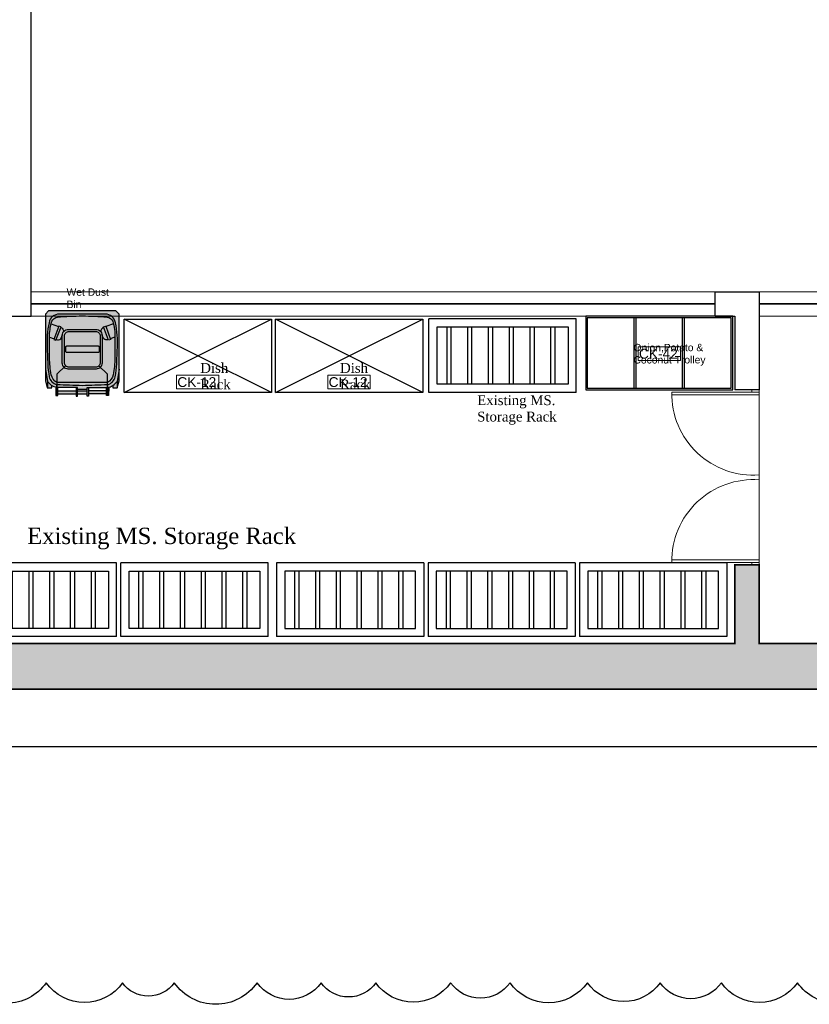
# Model space of a CAD drawing. Header units: millimetres. Extents: x 2985995 to 3127507, y -509231 to -458405.
# Tile 24 of 100: x 3025379 to 3030205, y -495804 to -489786. Entities that reach past the tile are written whole.
import ezdxf

# ---------------------------------------------------------------- set-up
doc = ezdxf.new("R2010")
doc.units = ezdxf.units.MM
doc.header["$LTSCALE"] = 1000
doc.header["$MEASUREMENT"] = 0
doc.layers.get('0').update_dxf_attribs({"linetype": 'CONTINUOUS'})
for name, color, linetype, lineweight in [('A-Door', 14, 'CONTINUOUS', 15), ('A-Glazing', 151, 'CONTINUOUS', 5), ('A-Wall Elevation', 7, 'CONTINUOUS', 15), ('A-Wall Hatch', 252, 'CONTINUOUS', 5), ('Equip No.', 1, 'CONTINUOUS', 15), ('WALL', 1, 'CONTINUOUS', 5)]:
    doc.layers.add(name, color=color, linetype=linetype, lineweight=lineweight)
for name, color, linetype in [('A-Wall Full', 201, 'CONTINUOUS'), ('Equipment', 5, 'CONTINUOUS'), ('Equipment Name', 7, 'CONTINUOUS')]:
    doc.layers.add(name, color=color, linetype=linetype)
doc.styles.add('Arial', font='arial.ttf')
doc.styles.get("Standard").update_dxf_attribs({"font": 'arial.ttf'})
doc.styles.add('style12', font='BOOKOSI.TTF')

# ---------------------------------------------------------------- blocks, each defined once
blk = doc.blocks.new('DOOR-900')
for p, q in [((25, 0), (25, 900)), ((51, 0), (51, 900)), ((25, 77), (0, 77)), ((0, 0), (900, 0)), ((25, 0), (25, 77))]:
    blk.add_line(p, q)
blk.add_arc((38, 61), 839, 355.8124, 90.9144)
blk = doc.blocks.new('A$C2929966e')
at = {"layer": 'Equipment', "color": 4}
for p, q in [((-900, -450), (-900, 0)), ((0, 0), (-900, 0)), ((0, -450), (0, 0)), ((-850, -50), (-50, -50)), ((-850, -400), (-850, -50)), ((-789.7, -400, 0), (-789.7, -50, 0)), ((-764.3, -400, 0), (-764.3, -50, 0)), ((-662.6, -400, 0), (-662.6, -50, 0)), ((-637.2, -400, 0), (-637.2, -50, 0)), ((-535.5, -400, 0), (-535.5, -50, 0)), ((-510.1, -400, 0), (-510.1, -50, 0)), ((-408.5, -400, 0), (-408.5, -50, 0)), ((-383, -400, 0), (-383, -50, 0)), ((-281.4, -400, 0), (-281.4, -50, 0)), ((-256, -400, 0), (-256, -50, 0)), ((-154.3, -400, 0), (-154.3, -50, 0)), ((-128.9, -400, 0), (-128.9, -50, 0)), ((-50, -50), (-50, -400)), ((-50, -400), (-850, -400)), ((0, -450), (-900, -450))]:
    blk.add_line(p, q, dxfattribs=at)
blk = doc.blocks.new('A$C715F2B5A')
at = {"layer": 'Equipment'}
for points in [[(891.1, 450), (-8.9, 450), (-8.9, 0), (891.1, 0)], [(881.1, 440), (1.1, 440), (1.1, 10), (881.1, 10)], [(1.1, 10), (288.9, 10), (288.9, 440), (1.1, 440)], [(298.9, 10), (584.6, 10), (584.6, 440), (298.9, 440)], [(594.6, 10), (881.1, 10), (881.1, 440), (594.6, 440)]]:
    blk.add_lwpolyline(points, close=True, dxfattribs=at)
blk = doc.blocks.new('Garbage bin_green_top_dwgmodels.com')
at = {"layer": 'Equipment', "true_color": 0x5aaf55}
h = blk.add_hatch(color=85, dxfattribs=at)
h.dxf.hatch_style = 1
h.paths.add_polyline_path([(239.9, 457.7), (228.9, 502.2), (198.8, 502.2), (198.9, 487.4, 0.065352), (172.7, 499.3), (172.3, 553.5), (165.8, 553.5), (159.3, 553.5), (159.3, 542.6), (40.1, 542.6), (40.1, 556.4), (32, 556.4), (32, 542.6), (0, 542.6), (-32, 542.6), (-32, 556.4), (-40.1, 556.4), (-40.1, 542.6), (-159.3, 542.6), (-159.3, 553.5), (-165.8, 553.5), (-172.3, 553.5), (-172.7, 499.3, 0.065352), (-198.9, 487.4), (-198.8, 502.2), (-228.9, 502.2), (-239.9, 457.7), (-240.1, 23.1), (-220, 0), (0, 0), (220, 0), (240.1, 23.1)])
h.paths.add_polyline_path([(-159.3, 501.2), (-159.3, 523.2), (-40.1, 523.2), (-40.1, 501.2)], flags=16)
h.paths.add_polyline_path([(-32, 511.2), (-32, 523.2), (0, 523.2), (32, 523.2), (32, 511.2), (0, 511.2)], flags=16)
h.paths.add_polyline_path([(40.1, 501.2), (40.1, 523.2), (159.3, 523.2), (159.3, 501.2)], flags=16)
at = {"layer": 'Equipment', "color": 0}
for points in [[(-172.7, 499.3), (-172.3, 553.5), (-165.8, 553.5), (-159.3, 553.5), (-159.3, 501.2)], [(-159.3, 542.6), (-40.1, 542.6)], [(-159.3, 523.2), (-40.1, 523.2)], [(32, 542.6), (0, 542.6), (-32, 542.6)], [(32, 523.2), (0, 523.2), (-32, 523.2)], [(159.3, 542.6), (40.1, 542.6)], [(159.3, 523.2), (40.1, 523.2)], [(172.7, 499.3), (172.3, 553.5), (165.8, 553.5), (159.3, 553.5), (159.3, 501.2)], [(-198.9, 487.4), (-198.8, 502.2), (-228.9, 502.2), (-239.9, 457.7), (-240.1, 23.1), (-220, 0), (0, 0), (220, 0), (240.1, 23.1), (239.9, 457.7), (228.9, 502.2), (198.8, 502.2), (198.9, 487.4)], [(-239.9, 382.1), (-227.3, 462), (-227.3, 502.2)], [(32, 511.2), (0, 511.2), (-32, 511.2)], [(239.9, 382.1), (227.3, 462), (227.3, 502.2)], [(-185.6, 187.7), (-171.6, 192.8), (-138.2, 105.6), (-153.1, 99.9), (-185.1, 187.9)], [(185.6, 187.7), (171.6, 192.8), (138.2, 105.6), (153.1, 99.9), (185.1, 187.9)], [(-213.1, 171.3), (-183.1, 182.5)], [(213.1, 171.3), (183.1, 182.5)], [(-203.5, 84.7), (-154.5, 103.7)], [(203.5, 84.7), (154.5, 103.7)]]:
    blk.add_lwpolyline(points, dxfattribs=at)
for points in [[(109, 358.9), (165.8, 414.4), (165.8, 553.5), (165.8, 480.8, 0.002183), (0, 486.7, 0.002183), (-165.8, 480.8), (-165.8, 553.5), (-165.8, 414.4), (-109, 358.9)], [(-165.8, 480.8, 0.297961), (-215.2, 430.6, 0.042051), (-225, 345.8, -0.003698), (-229, 241.3, 0.060574), (-216.7, 78.6, 0.367426), (-149.6, 21.6), (0, 21.6), (149.6, 21.6, 0.367426), (216.7, 78.6, 0.060574), (229, 241.3, -0.003698), (225, 345.8, 0.042051), (215.2, 430.6, 0.297961), (165.8, 480.8)], [(-40.1, 501.2), (-159.3, 501.2), (-165.8, 501.2, 0.169802), (-227.3, 462)], [(40.1, 501.2), (159.3, 501.2), (165.8, 501.2, -0.169802), (227.3, 462)], [(-169.6, 187.5, -0.269888), (-140.2, 182.4), (-128.8, 156.1)], [(-139.6, 109.4), (-139.2, 109.6, 0.32068), (-121.3, 136.8)], [(139.6, 109.4), (139.2, 109.6, -0.32068), (121.3, 136.8)], [(169.6, 187.5, 0.269888), (140.2, 182.4), (128.8, 156.1)]]:
    blk.add_lwpolyline(points, format="xyb", dxfattribs=at)
for points in [[(-40.1, 556.4), (-32, 556.4), (-32, 501.2), (-40.1, 501.2)], [(40.1, 556.4), (32, 556.4), (32, 501.2), (40.1, 501.2)]]:
    blk.add_lwpolyline(points, close=True, dxfattribs=at)
for points in [[(0, 467.6), (165.8, 467.6, -0.218041), (202.1, 417.6, -0.049803), (213.1, 307.8), (213.1, 175.2, -0.075378), (199.3, 68.9, -0.243539), (161.6, 41, -0.021943), (0, 34, -0.021943), (-161.6, 41, -0.243539), (-199.3, 68.9, -0.075378), (-213.1, 175.2), (-213.1, 307.8, -0.049803), (-202.1, 417.6, -0.218041), (-165.8, 467.6)], [(-90.5, 380.1), (91.4, 380.1, -0.414214), (129.9, 341.6), (129.9, 159.8, -0.414214), (91.4, 121.3), (-90.5, 121.3, -0.414214), (-129, 159.8), (-129, 341.6, -0.414214)], [(-87.2, 368.1), (85, 368.1, -0.414214), (115.5, 337.5), (115.5, 165.4, -0.414214), (85, 134.9), (-87.2, 134.9, -0.414214), (-117.7, 165.4), (-117.7, 337.5, -0.414214)], [(-104, 272.5), (100.8, 272.5, -0.414214), (106.9, 266.4), (106.9, 236, -0.414214), (100.8, 229.9), (-104, 229.9, -0.414214), (-110.1, 236), (-110.1, 266.4, -0.414214)]]:
    blk.add_lwpolyline(points, format="xyb", close=True, dxfattribs=at)

msp = doc.modelspace()

# ---------------------------------------------------------------- hatches: boundary and pattern name
at = {"layer": 'A-Wall Hatch'}
h = msp.add_hatch(color=256, dxfattribs=at)
h.dxf.hatch_style = 1
h.paths.add_polyline_path([(3015650.80814, -493598.16588), (3015650.80814, -493348.16588), (3015500.80814, -493348.16588), (3015500.80814, -493598.16588), (3016159.29246, -493598.16588), (3015056.1486, -493598.16588), (3015056.1486, -493878.16588), (3042399.29246, -493878.16588), (3042399.29246, -493118.16588), (3042119.29246, -493118.16588), (3042119.29246, -493598.16588), (3038239.29246, -493598.16588), (3038239.29246, -493118.16588), (3038089.29246, -493118.16588), (3038089.29246, -493598.16588), (3029899.29246, -493598.16588), (3029899.29246, -493118.16588), (3029749.29246, -493118.16588), (3029749.29246, -493598.16588)])

# ---------------------------------------------------------------- linework, layer by layer
at = {"layer": 'A-Glazing', "const_width": 10, "elevation": 0}
for points in [[(3025449.29246, -491523.16588), (3029629.29246, -491523.16588)], [(3029899.29246, -491523.16588), (3034089.29246, -491523.16588)]]:
    msp.add_lwpolyline(points, dxfattribs=at)
at = {"layer": 'A-Wall Elevation', "elevation": 0}
for points in [[(3025449.29246, -491448.16588), (3029629.29246, -491448.16588)], [(3029899.29246, -491448.16588), (3034089.29246, -491448.16588)], [(3025449.29246, -491598.16588), (3029629.29246, -491598.16588)], [(3029899.29246, -491598.16588), (3034089.29246, -491598.16588)]]:
    msp.add_lwpolyline(points, dxfattribs=at)
at = {"layer": 'A-Wall Full'}
for p, q in [((3025449.29246, -491598.16588, 0), (3025449.29246, -483868.16588, 0)), ((3029629.29246, -491448.16588, 0), (3029899.29246, -491448.16588, 0)), ((3029629.29246, -491598.16588, 0), (3029629.29246, -491448.16588, 0)), ((3029899.29246, -491448.16588, 0), (3029899.29246, -492048.16588, 0)), ((3025169.29246, -491598.16588, 0), (3025449.29246, -491598.16588, 0)), ((3029629.29246, -491598.16588, 0), (3029749.29246, -491598.16588, 0)), ((3029749.29246, -491598.16588, 0), (3029749.29246, -492048.16588, 0)), ((3029899.29246, -492048.16588, 0), (3029749.29246, -492048.16588, 0)), ((3029749.29246, -493118.16588, 0), (3029749.29246, -493598.16588, 0)), ((3029899.29246, -493118.16588, 0), (3029749.29246, -493118.16588, 0)), ((3029899.29246, -493118.16588, 0), (3029899.29246, -493598.16588, 0)), ((3029749.29246, -493598.16588, 0), (3015650.80814, -493598.16588, 0)), ((3038089.29246, -493598.16588, 0), (3029899.29246, -493598.16588, 0)), ((3042399.29246, -493878.16588, 0), (3015056.1486, -493878.16588, 0))]:
    msp.add_line(p, q, dxfattribs=at)
at = {"layer": 'Equip No.', "elevation": 0}
msp.add_lwpolyline([(3029158.62606, -491785.08195), (3029418.39458, -491785.08195), (3029418.39458, -491868.50446), (3029158.62606, -491868.50446)], close=True, dxfattribs=at)
at = {"layer": 'Equip No.'}
for points in [[(3026337.02809, -491958.56075), (3026596.79662, -491958.56075), (3026596.79662, -492041.98327), (3026337.02809, -492041.98327)], [(3027262.02809, -491958.56075), (3027521.79662, -491958.56075), (3027521.79662, -492041.98327), (3027262.02809, -492041.98327)]]:
    msp.add_lwpolyline(points, close=True, dxfattribs=at)
at = {"layer": 'Equipment'}
for p, q in [((3026016.91236, -492065.1397), (3026916.91236, -491615.1397)), ((3026916.91236, -492065.1397), (3026016.91236, -491615.1397)), ((3026941.91236, -492065.1397), (3027841.91236, -491615.1397)), ((3027841.91236, -492065.1397), (3026941.91236, -491615.1397))]:
    msp.add_line(p, q, dxfattribs=at)
for points in [[(2989383.63744, -483288.69012), (3044663.22424, -483288.69012), (3044663.22424, -494230.49278), (2989383.63744, -494230.49278)], [(3026016.91236, -491615.1397), (3026916.91236, -491615.1397), (3026916.91236, -492065.1397), (3026016.91236, -492065.1397)], [(3026941.91236, -491615.1397), (3027841.91236, -491615.1397), (3027841.91236, -492065.1397), (3026941.91236, -492065.1397)]]:
    msp.add_lwpolyline(points, close=True, dxfattribs=at)
msp.add_lwpolyline([(3030616.09265, -495671.87126, -0.52056705), (3030132.72829, -495671.87126, -0.52056705), (3029668.30982, -495671.87126, -0.52056705), (3029292.84263, -495671.87126, -0.52056705), (3028848.73728, -495671.87126, -0.52056705), (3028375.92012, -495671.87126, -0.52056705), (3028013.02656, -495671.87126, -0.52056705), (3027555.87556, -495671.87126, -0.52056705), (3027220.94509, -495671.87126, -0.52056705), (3026829.75477, -495671.87126, -0.52056705), (3026323.17193, -495671.87126, -0.52056705), (3026007.56171, -495671.87126, -0.52056705), (3025541.07612, -495671.87126, -0.52056705), (3025058.67208, -495671.87126, -0.52056705)], format="xyb", dxfattribs=at)
at = {"layer": 'WALL', "const_width": 10, "elevation": 0}
msp.add_lwpolyline([(3015056.1486, -493598.16588), (3015056.1486, -493878.16588), (3042399.29246, -493878.16588), (3042399.29246, -493118.16588), (3042131.79246, -493103.30476), (3042131.79246, -493598.16588), (3029899.29246, -493598.16588), (3029899.29246, -493118.16588), (3029749.29246, -493118.16588), (3029749.29246, -493598.16588), (3015650.80814, -493598.16588), (3015650.80814, -493348.16588), (3015500.80814, -493348.16588), (3015500.80814, -493598.16588), (3015056.1486, -493598.16588)], dxfattribs=at)

# ---------------------------------------------------------------- block references
at = {"layer": 'A-Door'}
for p, xscale, yscale, zscale, rotation in [((3029899.29246, -492048.16588, 0), -0.5944444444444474, 0.5944444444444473, 0.5944444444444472, 90.00000000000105), ((3029899.29246, -493118.16588, 0), 0.5944444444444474, 0.5944444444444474, 0.5944444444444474, 90.0000000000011)]:
    msp.add_blockref('DOOR-900', p, dxfattribs=dict(at, xscale=xscale, yscale=yscale, zscale=zscale, rotation=rotation))
at = {"layer": 'Equipment', "xscale": 0.9369414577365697, "yscale": 0.9369414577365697, "zscale": 0.9369414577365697, "rotation": 180}
msp.add_blockref('Garbage bin_green_top_dwgmodels.com', (3025760.92375, -491564.6767, 0), dxfattribs=at)
at = {"layer": 'Equipment'}
for p in [(3028780.5697, -491613.37287, 0), (3026897.49965, -493105.97395)]:
    msp.add_blockref('A$C2929966e', p, dxfattribs=at)
at = {"layer": 'Equipment', "rotation": 180}
msp.add_blockref('A$C715F2B5A', (3029729.56885, -491598.16588, 0), dxfattribs=at)
at = {"layer": 'Equipment', "color": 4}
msp.add_blockref('A$C2929966e', (3025971.34661, -493105.97395, 0), dxfattribs=at)
at = {"layer": 'Equipment', "xscale": -1, "rotation": 180}
for p in [(3027848.56506, -493555.97395), (3028774.7181, -493555.97395, 0), (3029700.87114, -493555.97395, 0)]:
    msp.add_blockref('A$C2929966e', p, dxfattribs=at)

# ---------------------------------------------------------------- texts
at = {"layer": 'Equip No.', "color": 7, "char_height": 60, "attachment_point": 1, "style": 'Arial'}
for s, insert in [('\\pxqc;CK-42', (3028912.87726, -491797.24322, 1117.38829)), ('\\pxqc;CK-12', (3026091.2793, -491970.72202, 1117.38829)), ('\\pxqc;CK-12', (3027016.2793, -491970.72202, 1117.38829))]:
    msp.add_mtext_dynamic_manual_height_columns(s, width=739.3571968, gutter_width=15, heights=[46.53479], dxfattribs=dict(at, insert=insert))
at = {"layer": 'Equipment Name', "insert": (3025665.2507, -491428.10405, 0), "char_height": 45, "width": 584.5516619, "attachment_point": 1, "rotation": 359.991866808, "style": 'Arial'}
msp.add_mtext('\\A1;\\pxql;Wet Dust \\PBin', dxfattribs=at)
at = {"layer": 'Equipment Name', "insert": (3029130.63306, -491767.21669, 1129.14494), "char_height": 45, "width": 533.8151619, "attachment_point": 1, "rotation": 0.074630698}
msp.add_mtext('\\A1;\\pxql;Onion,Potato & Coconut Trolley', dxfattribs=at)
at = {"layer": 'Equipment Name', "color": 0, "char_height": 60, "attachment_point": 1, "style": 'style12'}
for insert in [(3026482.26407, -491884.44695, 0), (3027336.79975, -491884.44695)]:
    msp.add_mtext_dynamic_manual_height_columns('\\pxql;Dish \\PRack', width=505.9382414, gutter_width=15, heights=[0], dxfattribs=dict(at, insert=insert))
at = {"layer": 'Equipment Name', "color": 0, "attachment_point": 1, "style": 'style12'}
for insert, char_height, width in [((3028175.03867, -492081.62618), 60, 505.9382414), ((3025424.00843, -492890.55705), 100, 2663.7207842)]:
    msp.add_mtext('\\A1;Existing MS. Storage Rack', dxfattribs=dict(at, insert=insert, char_height=char_height, width=width))

doc.saveas('drawing.dxf')
